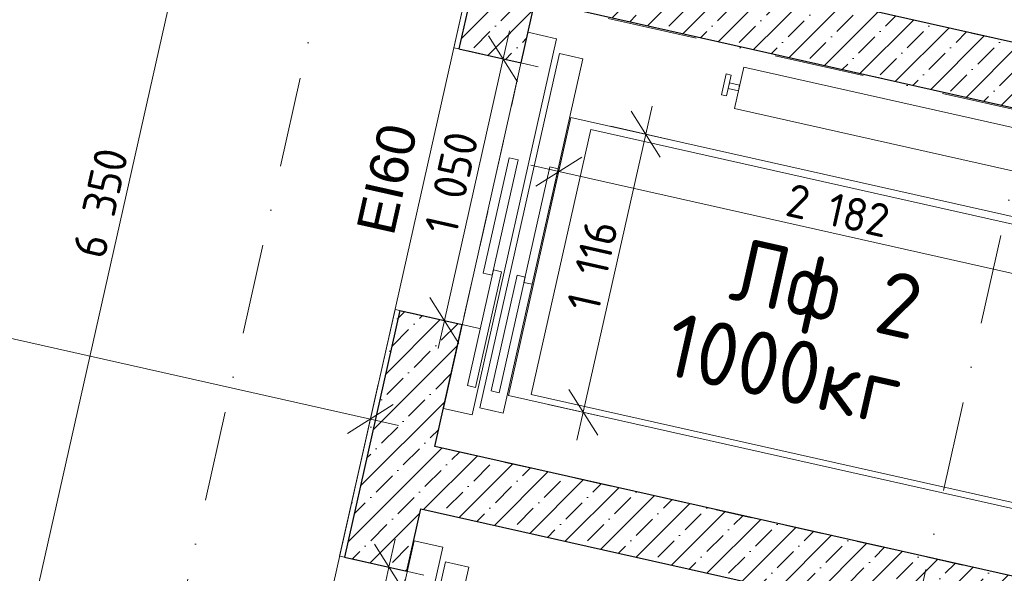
# Model space of a CAD drawing. Header units: millimetres. Extents: x -7213913 to -6930487, y 6129472 to 6354980.
# Tile 220 of 256: x -7188708 to -7184854, y 6175855 to 6178023. Entities that reach past the tile are written whole.
import ezdxf
from ezdxf.enums import TextEntityAlignment as Align

# ---------------------------------------------------------------- set-up
doc = ezdxf.new("R2010")
doc.units = ezdxf.units.MM
doc.header["$MEASUREMENT"] = 0
doc.linetypes.add('короткая штриховая', pattern=[282.222222, 141.111111, -141.111111])
doc.linetypes.add('Штрихпунктирная', pattern=[670.277762, 352.777767, -176.388884, 0, -141.111112])
for name, color, linetype in [('S - МОП.АР', 7, 'Continuous'), ('АР-Стены_внутренние_пилоны.АР', 7, 'Continuous'), ('АР-Чертеж-Оси_Осевые размеры.АР', 7, 'Continuous'), ('АР-Чертеж-Размеры.АР', 7, 'Continuous')]:
    doc.layers.add(name, color=color, linetype=linetype)
for name, color, linetype, lineweight in [('S - МОП.АР_Ном._пера__2', 8, 'Continuous', 15), ('АР-вертикальная связь - Лифт.АР_Ном._пера__1', 7, 'Continuous', 0), ('АР-вертикальная связь - Лифт.АР_Ном._пера__120', 7, 'Continuous', 0), ('АР-Стены_внутренние_пилоны.АР_Ном._пера__1', 7, 'Continuous', 30), ('АР-Чертеж-Оси_Осевые размеры.АР_Ном._пера__120', 7, 'Continuous', 0), ('АР-Чертеж-Размеры.АР_Ном._пера__1', 7, 'Continuous', 0), ('Двери Archicad_Ном._пера__120', 7, 'Continuous', 0), ('Маркеры Дверей Archicad_Ном._пера__1', 7, 'Continuous', 0), ('Паспорта Зон Archicad_Ном._пера__1', 7, 'Continuous', 0)]:
    doc.layers.add(name, color=color, linetype=linetype, lineweight=lineweight)
doc.styles.add('РЎР“Р•РќР•Р\xa0Р\x98Р\xa0_РЎРўР\x98Р›Р¬_2', font='calibri.ttf')
doc.styles.add('РЎР“Р•РќР•Р\xa0Р\x98Р\xa0_РЎРўР\x98Р›Р¬_3', font='GOST_Common.ttf')
doc.styles.add('РЎР“Р•РќР•Р\xa0Р\x98Р\xa0_РЎРўР\x98Р›Р¬_4', font='arial.ttf')
doc.styles.add('РЎР“Р•РќР•Р\xa0Р\x98Р\xa0_РЎРўР\x98Р›Р¬_5', font='GOTHIC.TTF')
doc.dimstyles.new('СГЕНЕРИР_СТИЛЬ__3', dxfattribs={"dimtxt": 129.999995, "dimasz": 142.5, "dimexe": 0.18, "dimexo": 300000, "dimgap": 0, "dimtad": 1, "dimdec": 0, "dimzin": 0, "dimdsep": 46, "dimtxsty": 'РЎР“Р•РќР•Р\xa0Р\x98Р\xa0_РЎРўР\x98Р›Р¬_3', "dimblk": 'ARROWHEAD_6', "dimblk1": 'ARROWHEAD_6', "dimblk2": 'ARROWHEAD_6', "dimcen": 0.09, "dimclrd": 7, "dimclre": 7, "dimclrt": 7, "dimazin": 0, "dimtfac": 1, "dimtdec": 4, "dimtmove": 0, "dimatfit": 3, "dimfxl": 1, "dimtolj": 1, "dimtzin": 0, "dimarcsym": 0})
pattern_1 = [(45, (-6566190.34, 6562677.8), (-84.852814, 84.852814), []), (45, (-6566232.77, 6562720.22), (-84.852814, 84.852814), [90, -30, 0, -30])]
pattern_2 = [(45, (-6566190.34, 6563027.8), (-111.369318, 111.369318), [0, -105, 0, -157.5]), (110, (-6565840.34, 6563027.8), (148.001588, 53.868173), [0, -77, 0, -133])]

# ---------------------------------------------------------------- blocks, each defined once
blk = doc.blocks.new('Лифтовой холл _ ПБЗ_1_53_1', base_point=(-7188853.3, 6178755.2))
at = {"layer": 'S - МОП.АР_Ном._пера__2', "color": 8, "linetype": 'Continuous', "lineweight": 15, "flags": 128}
blk.add_lwpolyline([(-7192033.9, 6181367.8), (-7192391.1, 6179777.4), (-7190283.6, 6179304.1), (-7191317.8, 6174699), (-7187902.9, 6173932.1), (-7186511.4, 6180127.5)], close=True, dxfattribs=at)
at = {"layer": 'Паспорта Зон Archicad_Ном._пера__1', "color": 7, "lineweight": 0, "style": 'РЎР“Р•РќР•Р\xa0Р\x98Р\xa0_РЎРўР\x98Р›Р¬_3'}
blk.add_attdef('ROOM_NUMBER', text='', height=350, rotation=347.3417, dxfattribs=at).set_placement((-7188399.7, 6179289.8), align=Align.MIDDLE_CENTER)
at = {"layer": 'Паспорта Зон Archicad_Ном._пера__1', "color": 7, "lineweight": 0, "style": 'РЎР“Р•РќР•Р\xa0Р\x98Р\xa0_РЎРўР\x98Р›Р¬_2'}
blk.add_attdef('ROOM_AREA', text='', height=200, rotation=347.3417, dxfattribs=at).set_placement((-7188118.7, 6178697.4), align=Align.MIDDLE_RIGHT)
blk = doc.blocks.new('Стена_22_1', base_point=(-7183809.3, 6177578.6))
at = {"layer": 'АР-Стены_внутренние_пилоны.АР', "linetype": 'Continuous', "lineweight": 0, "true_color": 0x000000}
h = blk.add_hatch(dxfattribs=at)
h.set_pattern_fill('ЖЕЛЕЗОБЕТОН__PROJECT__0001', color=18, style=0, pattern_type=2)
h.set_pattern_definition(pattern_1)
h.paths.add_polyline_path([(-7183903.9, 6177728), (-7186635.8, 6178341.5), (-7186690.6, 6178097.6), (-7183958.7, 6177484)])
at = {"layer": 'АР-Стены_внутренние_пилоны.АР_Ном._пера__1', "color": 7, "linetype": 'Continuous', "lineweight": 30, "flags": 128}
for points in [[(-7183903.9, 6177728), (-7186635.8, 6178341.5)], [(-7186690.6, 6178097.6), (-7183958.7, 6177484)]]:
    blk.add_lwpolyline(points, dxfattribs=at)
blk = doc.blocks.new('Стена_23_1', base_point=(-7184256.3, 6175588.2))
at = {"layer": 'АР-Стены_внутренние_пилоны.АР', "linetype": 'Continuous', "lineweight": 0, "true_color": 0x000000}
h = blk.add_hatch(dxfattribs=at)
h.set_pattern_fill('ЖЕЛЕЗОБЕТОН__PROJECT__0001', color=18, style=0, pattern_type=2)
h.set_pattern_definition(pattern_1)
h.paths.add_polyline_path([(-7184350.9, 6175737.6), (-7187082.9, 6176351.1), (-7187137.6, 6176107.2), (-7184405.7, 6175493.6)])
at = {"layer": 'АР-Стены_внутренние_пилоны.АР_Ном._пера__1', "color": 7, "linetype": 'Continuous', "lineweight": 30, "flags": 128}
for points in [[(-7184350.9, 6175737.6), (-7187082.9, 6176351.1)], [(-7187137.6, 6176107.2), (-7184405.7, 6175493.6)]]:
    blk.add_lwpolyline(points, dxfattribs=at)
blk = doc.blocks.new('Маркер ДВ 23[83]_1', base_point=(-7187570.9, 6175410.2))
at = {"layer": 'Маркеры Дверей Archicad_Ном._пера__1', "color": 7, "lineweight": 0, "insert": (-7187689.9, 6175181.2), "char_height": 150, "attachment_point": 7, "rotation": 77.3417, "style": 'РЎР“Р•РќР•Р\xa0Р\x98Р\xa0_РЎРўР\x98Р›Р¬_4'}
blk.add_mtext('\\A1;{\\pql;\\pt0;\\fArial|b0|i0|c204|p0;\\W1.000000;EI60\\fArial|b0|i0|c204|p0;\\W1.000000;\\fArial|b0|i0|c204|p0;\\H0.666667x;\\W1.000000;\\fArial|b0|i0|c204|p0;\\H1.500000x;\\W1.000000;}', dxfattribs=at)
blk = doc.blocks.new('Прямоугольный Дверной Проем 23[5]_1', base_point=(-6566190.3, 6562677.8))
at = {"layer": 'Двери Archicad_Ном._пера__120', "color": 7, "linetype": 'Continuous', "lineweight": 0}
for p, q in [((-7187455.9, 6175922.5), (-7187436.4, 6175918.1)), ((-7187436.4, 6175918.1), (-7187192.4, 6175863.3)), ((-7187686, 6174898), (-7187666.4, 6174893.6)), ((-7187666.4, 6174893.6), (-7187422.5, 6174838.8))]:
    blk.add_line(p, q, dxfattribs=at)
at = {"layer": 'Маркеры Дверей Archicad_Ном._пера__1', "color": 7, "linetype": 'Continuous', "lineweight": 0}
blk.add_blockref('Маркер ДВ 23[83]_1', (-7187570.9, 6175410.2), dxfattribs=at)
blk = doc.blocks.new('Маркер ДВ 23[84]_1', base_point=(-7187123.9, 6177400.6))
at = {"layer": 'Маркеры Дверей Archicad_Ном._пера__1', "color": 7, "lineweight": 0, "insert": (-7187242.9, 6177171.6), "char_height": 150, "attachment_point": 7, "rotation": 77.3417, "style": 'РЎР“Р•РќР•Р\xa0Р\x98Р\xa0_РЎРўР\x98Р›Р¬_4'}
blk.add_mtext('\\A1;{\\pql;\\pt0;\\fArial|b0|i0|c204|p0;\\W1.000000;EI60\\fArial|b0|i0|c204|p0;\\W1.000000;\\fArial|b0|i0|c204|p0;\\H0.666667x;\\W1.000000;\\fArial|b0|i0|c204|p0;\\H1.500000x;\\W1.000000;}', dxfattribs=at)
blk = doc.blocks.new('Прямоугольный Дверной Проем 23[6]_1', base_point=(-6566190.3, 6562677.8))
at = {"layer": 'Двери Archicad_Ном._пера__120', "color": 7, "linetype": 'Continuous', "lineweight": 0}
for p, q in [((-7187008.8, 6177912.9), (-7186989.3, 6177908.5)), ((-7186989.3, 6177908.5), (-7186745.4, 6177853.7)), ((-7187238.9, 6176888.4), (-7187219.4, 6176884)), ((-7187219.4, 6176884), (-7186975.5, 6176829.2))]:
    blk.add_line(p, q, dxfattribs=at)
at = {"layer": 'Маркеры Дверей Archicad_Ном._пера__1', "color": 7, "linetype": 'Continuous', "lineweight": 0}
blk.add_blockref('Маркер ДВ 23[84]_1', (-7187123.9, 6177400.6), dxfattribs=at)
blk = doc.blocks.new('Стена_24_1', base_point=(-7187679.3, 6174266.1))
at = {"layer": 'АР-Стены_внутренние_пилоны.АР', "linetype": 'Continuous', "lineweight": 0, "true_color": 0x000000}
h = blk.add_hatch(dxfattribs=at)
h.set_pattern_fill('ШТУКАТУРКА__ГИПС_01_0001', color=18, style=0, pattern_type=2)
h.set_pattern_definition(pattern_2)
h.paths.add_polyline_path([(-7187008.8, 6177912.9), (-7186989.3, 6177908.5), (-7186772.4, 6178874.4), (-7186791.9, 6178878.8)])
h = blk.add_hatch(dxfattribs=at)
h.set_pattern_fill('ЖЕЛЕЗОБЕТОН__PROJECT__0001', color=18, style=0, pattern_type=2)
h.set_pattern_definition(pattern_1)
h.paths.add_polyline_path([(-7186772.4, 6178874.4), (-7186989.3, 6177908.5), (-7186745.4, 6177853.7), (-7186528.4, 6178819.6)])
h = blk.add_hatch(dxfattribs=at)
h.set_pattern_fill('ШТУКАТУРКА__ГИПС_01_0001', color=18, style=0, pattern_type=2)
h.set_pattern_definition(pattern_2)
h.paths.add_polyline_path([(-7187455.9, 6175922.5), (-7187436.4, 6175918.1), (-7187219.4, 6176884), (-7187238.9, 6176888.4)])
h = blk.add_hatch(dxfattribs=at)
h.set_pattern_fill('ЖЕЛЕЗОБЕТОН__PROJECT__0001', color=18, style=0, pattern_type=2)
h.set_pattern_definition(pattern_1)
h.paths.add_polyline_path([(-7187219.4, 6176884), (-7187436.4, 6175918.1), (-7187192.4, 6175863.3), (-7186975.5, 6176829.2)])
at = {"layer": 'АР-Стены_внутренние_пилоны.АР_Ном._пера__1', "color": 7, "linetype": 'Continuous', "lineweight": 30}
for p, q in [((-7186772.4, 6178874.4), (-7186989.3, 6177908.5)), ((-7186989.3, 6177908.5), (-7186745.4, 6177853.7)), ((-7187219.4, 6176884), (-7187436.4, 6175918.1)), ((-7187219.4, 6176884), (-7186975.5, 6176829.2)), ((-7187436.4, 6175918.1), (-7187192.4, 6175863.3))]:
    blk.add_line(p, q, dxfattribs=at)
at = {"layer": 'АР-Стены_внутренние_пилоны.АР_Ном._пера__1', "color": 7, "linetype": 'Continuous', "lineweight": 0}
for p, q in [((-7187008.8, 6177912.9), (-7186989.3, 6177908.5)), ((-7187238.9, 6176888.4), (-7187219.4, 6176884)), ((-7187455.9, 6175922.5), (-7187436.4, 6175918.1))]:
    blk.add_line(p, q, dxfattribs=at)
at = {"layer": 'АР-Стены_внутренние_пилоны.АР_Ном._пера__1', "color": 7, "linetype": 'Continuous', "lineweight": 0, "flags": 128}
for points in [[(-7186791.9, 6178878.8), (-7187008.8, 6177912.9)], [(-7187238.9, 6176888.4), (-7187455.9, 6175922.5)]]:
    blk.add_lwpolyline(points, dxfattribs=at)
at = {"layer": 'АР-Стены_внутренние_пилоны.АР_Ном._пера__1', "color": 7, "linetype": 'Continuous', "lineweight": 30, "flags": 128}
for points in [[(-7186745.4, 6177853.7), (-7186690.6, 6178097.6)], [(-7187082.9, 6176351.1), (-7186975.5, 6176829.2)], [(-7187192.4, 6175863.3), (-7187137.6, 6176107.2)]]:
    blk.add_lwpolyline(points, dxfattribs=at)
at = {"layer": 'Двери Archicad_Ном._пера__120', "color": 7, "linetype": 'Continuous', "lineweight": 0}
for name in ['Прямоугольный Дверной Проем 23[6]_1', 'Прямоугольный Дверной Проем 23[5]_1']:
    blk.add_blockref(name, (-6566190.3, 6562677.8), dxfattribs=at)
blk = doc.blocks.new('*D894', base_point=(-6566190.3, 6562677.8))
at = {"layer": 'АР-Чертеж-Размеры.АР_Ном._пера__1', "color": 7, "linetype": 'Continuous', "lineweight": 0, "transparency": 16777216}
for p, q in [((-7187262.7, 6175879.1), (-7187238, 6175988.8)), ((-7187205.9, 6175789.5), (-7187319.4, 6175968.7)), ((-7187125.5, 6175848.3), (-7187399.9, 6175909.9)), ((-7187492.8, 6174854.6), (-7187262.7, 6175879.1)), ((-7187549.5, 6174944.2), (-7187436, 6174765)), ((-7187355.5, 6174823.8), (-7187630, 6174885.4)), ((-7187517.4, 6174744.8), (-7187492.8, 6174854.6))]:
    blk.add_line(p, q, dxfattribs=at)
at = {"layer": 'АР-Чертеж-Размеры.АР_Ном._пера__1', "color": 7, "lineweight": 0, "transparency": 16777216, "insert": (-7187445.5, 6175183.7), "char_height": 130, "attachment_point": 7, "rotation": 77.3417, "style": 'РЎР“Р•РќР•Р\xa0Р\x98Р\xa0_РЎРўР\x98Р›Р¬_3'}
blk.add_mtext('\\A1;{\\pql;\\fGOST Common|b0|i0|c204|p0;\\W1.000000;1\xa0050}', dxfattribs=at)
blk = doc.blocks.new('ARROWHEAD_6')
at = {"color": 0, "linetype": 'Continuous', "lineweight": 0}
for p, q in [((-0.5, -0.5), (0.5, 0.5)), ((0, 0), (-1, 0))]:
    blk.add_line(p, q, dxfattribs=at)
blk = doc.blocks.new('*D896', base_point=(-6566190.3, 6562677.8))
at = {"layer": 'АР-Чертеж-Размеры.АР_Ном._пера__1', "color": 7, "linetype": 'Continuous', "lineweight": 0, "transparency": 16777216}
for p, q in [((-7186815.6, 6177869.5), (-7186791, 6177979.2)), ((-7186758.9, 6177779.9), (-7186872.4, 6177959.1)), ((-7186678.4, 6177838.7), (-7186952.8, 6177900.3)), ((-7187045.7, 6176845), (-7186815.6, 6177869.5)), ((-7187102.5, 6176934.6), (-7186989, 6176755.4)), ((-7186908.5, 6176814.2), (-7187182.9, 6176875.8)), ((-7187070.4, 6176735.2), (-7187045.7, 6176845))]:
    blk.add_line(p, q, dxfattribs=at)
at = {"layer": 'АР-Чертеж-Размеры.АР_Ном._пера__1', "color": 7, "lineweight": 0, "transparency": 16777216, "insert": (-7186998.4, 6177174.1), "char_height": 130, "attachment_point": 7, "rotation": 77.3417, "style": 'РЎР“Р•РќР•Р\xa0Р\x98Р\xa0_РЎРўР\x98Р›Р¬_3'}
blk.add_mtext('\\A1;{\\pql;\\fGOST Common|b0|i0|c204|p0;\\W1.000000;1\xa0050}', dxfattribs=at)
blk = doc.blocks.new('*D901', base_point=(-6566190.3, 6562677.8))
at = {"layer": 'АР-Чертеж-Размеры.АР_Ном._пера__1', "color": 7, "linetype": 'Continuous', "lineweight": 0, "transparency": 16777216}
for p, q in [((-7190781.1, 6177088.9), (-7190719.5, 6177363.3)), ((-7190660.7, 6177282.8), (-7190839.9, 6177169.4)), ((-7190860, 6177250.8), (-7190750.3, 6177226.1)), ((-7190750.3, 6177226.1), (-7187335.4, 6176459)), ((-7187366.2, 6176321.8), (-7187304.6, 6176596.2)), ((-7187425, 6176402.3), (-7187245.8, 6176515.8)), ((-7187335.4, 6176459), (-7187225.6, 6176434.4))]:
    blk.add_line(p, q, dxfattribs=at)
at = {"layer": 'АР-Чертеж-Размеры.АР_Ном._пера__1', "color": 7, "lineweight": 0, "transparency": 16777216, "insert": (-7189238.8, 6176913.2), "char_height": 130, "attachment_point": 7, "rotation": 347.34, "style": 'РЎР“Р•РќР•Р\xa0Р\x98Р\xa0_РЎРўР\x98Р›Р¬_3'}
blk.add_mtext('\\A1;{\\pql;\\fGOST Common|b0|i0|c204|p0;\\W1.000000;3\xa0500}', dxfattribs=at)
blk = doc.blocks.new('*D953', base_point=(-6566190.3, 6562677.8))
at = {"layer": 'АР-Чертеж-Размеры.АР_Ном._пера__1', "color": 7, "linetype": 'Continuous', "lineweight": 0, "transparency": 16777216}
for p, q in [((-7187609.1, 6180374.1), (-7187584.5, 6180483.8)), ((-7187552.4, 6180284.4), (-7187665.9, 6180463.7)), ((-7187471.9, 6180343.2), (-7187746.3, 6180404.9)), ((-7189000.6, 6174178.6), (-7187609.1, 6180374.1)), ((-7189057.3, 6174268.2), (-7188943.8, 6174089)), ((-7188863.4, 6174147.8), (-7189137.8, 6174209.4)), ((-7189025.2, 6174068.8), (-7189000.6, 6174178.6))]:
    blk.add_line(p, q, dxfattribs=at)
at = {"layer": 'АР-Чертеж-Размеры.АР_Ном._пера__1', "color": 7, "lineweight": 0, "transparency": 16777216, "insert": (-7188375.5, 6177080.4), "char_height": 130, "attachment_point": 7, "rotation": 77.3418, "style": 'РЎР“Р•РќР•Р\xa0Р\x98Р\xa0_РЎРўР\x98Р›Р¬_3'}
blk.add_mtext('\\A1;{\\pql;\\fGOST Common|b0|i0|c204|p0;\\W1.000000;6\xa0350}', dxfattribs=at)
blk = doc.blocks.new('*D1188', base_point=(-6566190.3, 6562677.8))
at = {"layer": 'АР-Чертеж-Размеры.АР_Ном._пера__1', "color": 7, "linetype": 'Continuous', "lineweight": 0, "transparency": 16777216}
for p, q in [((-7186232.8, 6177684.2), (-7186257.5, 6177574.5)), ((-7186200.7, 6177484.8), (-7186314.2, 6177664.1)), ((-7186394.7, 6177605.3), (-7186120.3, 6177543.6)), ((-7186257.5, 6177574.5), (-7186502, 6176485.5)), ((-7186558.8, 6176575.2), (-7186445.3, 6176395.9)), ((-7186639.2, 6176516.4), (-7186364.8, 6176454.7)), ((-7186502, 6176485.5), (-7186526.7, 6176375.8))]:
    blk.add_line(p, q, dxfattribs=at)
at = {"layer": 'АР-Чертеж-Размеры.АР_Ном._пера__1', "color": 7, "lineweight": 0, "transparency": 16777216, "insert": (-7186441.8, 6176872.5), "char_height": 130, "attachment_point": 7, "rotation": 77.3417, "style": 'РЎР“Р•РќР•Р\xa0Р\x98Р\xa0_РЎРўР\x98Р›Р¬_3'}
blk.add_mtext('\\A1;{\\pql;\\fGOST Common|b0|i0|c204|p0;\\W1.000000;1\xa0116}', dxfattribs=at)
blk = doc.blocks.new('*D1189', base_point=(-6566190.3, 6562677.8))
at = {"layer": 'АР-Чертеж-Размеры.АР_Ном._пера__1', "color": 7, "linetype": 'Continuous', "lineweight": 0, "transparency": 16777216}
for p, q in [((-7186628.7, 6177290.9), (-7186567.1, 6177565.3)), ((-7186508.3, 6177484.9), (-7186687.5, 6177371.4)), ((-7186707.7, 6177452.8), (-7186597.9, 6177428.1)), ((-7186597.9, 6177428.1), (-7184469.3, 6176950.1)), ((-7184500.1, 6176812.8), (-7184438.5, 6177087.3)), ((-7184558.9, 6176893.3), (-7184379.7, 6177006.8)), ((-7184469.3, 6176950.1), (-7184359.5, 6176925.4))]:
    blk.add_line(p, q, dxfattribs=at)
at = {"layer": 'АР-Чертеж-Размеры.АР_Ном._пера__1', "color": 7, "lineweight": 0, "transparency": 16777216, "insert": (-7185716.7, 6177256.9), "char_height": 130, "attachment_point": 7, "rotation": 347.3417, "style": 'РЎР“Р•РќР•Р\xa0Р\x98Р\xa0_РЎРўР\x98Р›Р¬_3'}
blk.add_mtext('\\A1;{\\pql;\\fGOST Common|b0|i0|c204|p0;\\W1.000000;2\xa0182}', dxfattribs=at)
blk = doc.blocks.new('Стандартный Маркер Сетки[164]_1', base_point=(-7208310.8, 6182948.1))
at = {"layer": 'АР-Чертеж-Оси_Осевые размеры.АР_Ном._пера__120', "color": 7, "linetype": 'Штрихпунктирная', "lineweight": 0}
blk.add_line((-7207335.2, 6182729), (-7183218.3, 6177312.4), dxfattribs=at)
at = {"layer": 'АР-Чертеж-Оси_Осевые размеры.АР_Ном._пера__120', "color": 7, "lineweight": 0, "style": 'РЎР“Р•РќР•Р\xa0Р\x98Р\xa0_РЎРўР\x98Р›Р¬_5'}
blk.add_attdef('AC_MarkerText_1', text='', height=350, rotation=347.3417, dxfattribs=at).set_placement((-7208728.8, 6183238.8), align=Align.TOP_CENTER)
blk = doc.blocks.new('Стандартный Маркер Сетки[212]_1', base_point=(-7208310.8, 6182948.1))
at = {"layer": 'АР-Чертеж-Оси_Осевые размеры.АР_Ном._пера__120', "color": 7, "linetype": 'Штрихпунктирная', "lineweight": 0}
blk.add_line((-7207335.2, 6182729), (-7183218.3, 6177312.4), dxfattribs=at)
at = {"layer": 'АР-Чертеж-Оси_Осевые размеры.АР_Ном._пера__120', "color": 7, "lineweight": 0, "style": 'РЎР“Р•РќР•Р\xa0Р\x98Р\xa0_РЎРўР\x98Р›Р¬_5'}
blk.add_attdef('AC_MarkerText_1', text='', height=350, rotation=347.3417, dxfattribs=at).set_placement((-7208728.8, 6183238.8), align=Align.TOP_CENTER)
blk = doc.blocks.new('Стандартный Маркер Сетки[229]_1', base_point=(-7179800.8, 6199738.6))
at = {"layer": 'АР-Чертеж-Оси_Осевые размеры.АР_Ном._пера__120', "color": 7, "linetype": 'Штрихпунктирная', "lineweight": 0}
blk.add_line((-7180020, 6198762.9), (-7194792, 6132990.9), dxfattribs=at)
at = {"layer": 'АР-Чертеж-Оси_Осевые размеры.АР_Ном._пера__120', "color": 7, "lineweight": 0, "style": 'РЎР“Р•РќР•Р\xa0Р\x98Р\xa0_РЎРўР\x98Р›Р¬_5'}
blk.add_attdef('AC_MarkerText_1', text='', height=350, rotation=347.3417, dxfattribs=at).set_placement((-7195050.8, 6131708.4), align=Align.TOP_CENTER)
blk = doc.blocks.new('Стандартный Маркер Сетки[230]_1', base_point=(-7182542.5, 6200354.4))
at = {"layer": 'АР-Чертеж-Оси_Осевые размеры.АР_Ном._пера__120', "color": 7, "linetype": 'Штрихпунктирная', "lineweight": 0}
blk.add_line((-7182761.7, 6199378.7), (-7197533.7, 6133606.7), dxfattribs=at)
at = {"layer": 'АР-Чертеж-Оси_Осевые размеры.АР_Ном._пера__120', "color": 7, "lineweight": 0, "style": 'РЎР“Р•РќР•Р\xa0Р\x98Р\xa0_РЎРўР\x98Р›Р¬_5'}
blk.add_attdef('AC_MarkerText_1', text='', height=350, rotation=347.3417, dxfattribs=at).set_placement((-7197792.5, 6132324.2), align=Align.TOP_CENTER)

msp = doc.modelspace()

# ---------------------------------------------------------------- linework, layer by layer
at = {"layer": 'S - МОП.АР', "color": 254, "linetype": 'Continuous', "lineweight": 0, "true_color": 0xdadada, "flags": 128}
msp.add_lwpolyline([(-7192033.9, 6181367.8), (-7192391.1, 6179777.4), (-7190283.6, 6179304.1), (-7191317.8, 6174699), (-7187902.9, 6173932.1), (-7186511.4, 6180127.5)], close=True, dxfattribs=at)
at = {"layer": 'АР-вертикальная связь - Лифт.АР_Ном._пера__120', "color": 7, "linetype": 'короткая штриховая', "lineweight": 0}
for points in [[(-7186243.6, 6180088), (-7186635.8, 6178341.5), (-7183903.9, 6177728), (-7183511.6, 6179474.4)], [(-7186690.6, 6178097.6), (-7187082.9, 6176351.1), (-7184350.9, 6175737.6), (-7183958.7, 6177484)], [(-7187137.6, 6176107.2), (-7187529.9, 6174360.7), (-7184798, 6173747.1), (-7184405.7, 6175493.6)]]:
    msp.add_lwpolyline(points, close=True, dxfattribs=at)
at = {"layer": 'АР-вертикальная связь - Лифт.АР_Ном._пера__120', "color": 7, "linetype": 'Continuous', "lineweight": 0}
for points in [[(-7186937.1, 6176475.3), (-7187049.3, 6176500.5), (-7186718.5, 6177973.4), (-7186606.3, 6177948.2)], [(-7186504.2, 6177869.7), (-7186595.4, 6177890.2), (-7186907.1, 6176502.7), (-7186815.8, 6176482.2)], [(-7185910.7, 6177674.8), (-7184753.2, 6177414.8), (-7184716.7, 6177577.4), (-7185874.2, 6177837.4)], [(-7185923.2, 6177806.1), (-7185942.7, 6177810.4), (-7185961, 6177729.2), (-7185941.5, 6177724.8)], [(-7185895.1, 6177744), (-7185935.1, 6177753), (-7185930.1, 6177775.2), (-7185890.1, 6177766.2)], [(-7184666.2, 6176073.2), (-7186794.8, 6176551.3), (-7186550.3, 6177640.2), (-7184421.7, 6177162.1)], [(-7184688.3, 6176102), (-7186705.4, 6176555.1), (-7186472.3, 6177592.9), (-7184455.2, 6177139.9)], [(-7186858.3, 6177022.5), (-7186893.6, 6177030.4), (-7186792.2, 6177482.1), (-7186756.9, 6177474.1)], [(-7186600.9, 6177439.1), (-7186632.9, 6177446.3), (-7186734.4, 6176994.2), (-7186702.4, 6176987)], [(-7186924, 6176583.1), (-7186955.4, 6176590.2), (-7186853.7, 6177042.9), (-7186822.4, 6177035.9)], [(-7186729.7, 6177015.1), (-7186761.1, 6177022.1), (-7186862.8, 6176569.4), (-7186831.4, 6176562.3)], [(-7187382.5, 6174484.5), (-7187494.7, 6174509.7), (-7187163.9, 6175982.6), (-7187051.7, 6175957.4)], [(-7186949.6, 6175879), (-7187040.8, 6175899.5), (-7187352.5, 6174511.9), (-7187261.2, 6174491.4)]]:
    msp.add_lwpolyline(points, close=True, dxfattribs=at)

# ---------------------------------------------------------------- block references
at = {"layer": 'S - МОП.АР', "color": 7, "linetype": 'Continuous', "lineweight": 0}
msp.add_blockref('Лифтовой холл _ ПБЗ_1_53_1', (-7188853.3, 6178755.2), dxfattribs=at)
at = {"layer": 'АР-Стены_внутренние_пилоны.АР', "color": 7, "lineweight": 0}
for name, p in [('Стена_24_1', (-7187679.3, 6174266.1)), ('Стена_22_1', (-7183809.3, 6177578.6)), ('Стена_23_1', (-7184256.3, 6175588.2))]:
    msp.add_blockref(name, p, dxfattribs=at)
at = {"layer": 'АР-Чертеж-Оси_Осевые размеры.АР', "color": 8, "linetype": 'Continuous', "lineweight": 15}
for name, p in [('Стандартный Маркер Сетки[230]_1', (-7182542.5, 6200354.4)), ('Стандартный Маркер Сетки[229]_1', (-7179800.8, 6199738.6)), ('Стандартный Маркер Сетки[164]_1', (-7208310.8, 6182948.1)), ('Стандартный Маркер Сетки[212]_1', (-7208310.8, 6182948.1))]:
    msp.add_blockref(name, p, dxfattribs=at)

# ---------------------------------------------------------------- texts
at = {"layer": 'АР-вертикальная связь - Лифт.АР_Ном._пера__1', "color": 7, "linetype": 'Continuous', "lineweight": 0, "char_height": 250, "attachment_point": 7, "rotation": 347.3417, "style": 'РЎР“Р•РќР•Р\xa0Р\x98Р\xa0_РЎРўР\x98Р›Р¬_3'}
for s, insert in [('\\A1;{\\pql;\\fGOST Common|b0|i0|c204|p0;\\W1.000000;Лф \\fGOST Common|b0|i0|c204|p0;\\W1.000000;2}', (-7185952.7, 6176864.3)), ('\\A1;{\\pql;\\fGOST Common|b0|i0|c204|p0;\\W1.000000;1000кг}', (-7186197.9, 6176636))]:
    msp.add_mtext(s, dxfattribs=dict(at, insert=insert))

# ---------------------------------------------------------------- dimensions: what is measured, and where the dimension line sits
at = {"layer": 'АР-Чертеж-Размеры.АР', "color": 7, "linetype": 'Continuous', "lineweight": 0}
for base, p1, p2, angle, picture, middle, turn in [((-7187609.1, 6180374.1), (-7189610.4, 6174315.5), (-7188733.6, 6180626.6), 77.3418, '*D953', (-7188390, 6177312.2), 77.3418), ((-7186815.6, 6177869.5), (-7187238.9, 6176888.4), (-7187008.8, 6177912.9), 77.3417, '*D896', (-7187013, 6177405.9), 77.3417), ((-7187335.4, 6176459), (-7190616.6, 6177821.2), (-7187238.9, 6176888.4), 347.34, '*D901', (-7189006.9, 6176927.8), 347.34), ((-7186502, 6176485.5), (-7184421.7, 6177162.1), (-7184666.2, 6176073.2), 257.3417, '*D1188', (-7186456.3, 6177104.3), 77.3417), ((-7184469.3, 6176950.1), (-7186550.3, 6177640.2), (-7184421.7, 6177162.1), 347.3417, '*D1189', (-7185484.9, 6177271.4), 347.3417), ((-7187262.7, 6175879.1), (-7187686, 6174898), (-7187455.9, 6175922.5), 77.3417, '*D894', (-7187460, 6175415.5), 77.3417)]:
    dim = msp.add_linear_dim(base=base, p1=p1, p2=p2, angle=angle, dimstyle='СГЕНЕРИР_СТИЛЬ__3', dxfattribs=at)
    dim.commit()
    dim.dimension.update_dxf_attribs({"geometry": picture, "text_midpoint": middle, "dimtype": 160, "text_rotation": turn})

doc.saveas('drawing.dxf')
